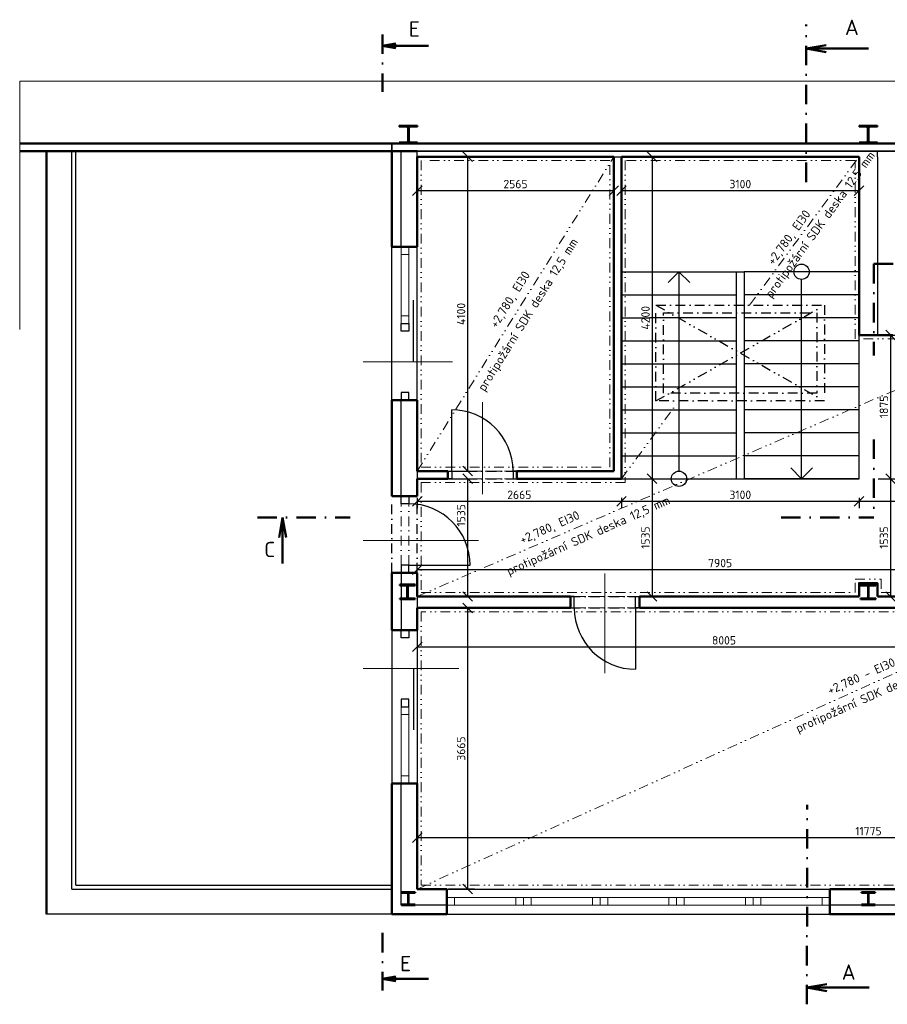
# Model space of a CAD drawing. Header units: millimetres. Extents: x -118752 to 407724, y -73278 to 155058.
# Tile 2 of 256: x -36392 to -25072, y -66578 to -53736. Entities that reach past the tile are written whole.
import ezdxf
from ezdxf.enums import TextEntityAlignment as Align

# ---------------------------------------------------------------- set-up
doc = ezdxf.new("R2010")
doc.units = ezdxf.units.MM
doc.header["$LTSCALE"] = 10
doc.linetypes.add('DASHDOT', pattern=[25.4, 12.7, -6.35, 0, -6.35])
doc.linetypes.add('DIVIDE', pattern=[31.75, 12.7, -6.35, 0, -6.35, 0, -6.35])
for name, color, linetype, lineweight in [('CKDVERE_', 7, 'Continuous', 25), ('CKDVERE_NADROVINOU', 1, 'DASHDOT', 18), ('CKDVERE_OSY', 1, 'Continuous', 18), ('CKDVERE_ZARUBNE_RAM', 5, 'Continuous', 25), ('CKKOTY', 3, 'Continuous', 25), ('CKOKNA', 1, 'Continuous', 18), ('CKPOPIS_POHLED', 3, 'Continuous', 25), ('CKRASTR', 7, 'DASHDOT', 15), ('CKREZY_OZNACENI', 4, 'DASHDOT', 50), ('CKSCHODY_PODROVINOU', 7, 'Continuous', 25), ('CKSCHODY_VYSTUP', 7, 'Continuous', 25), ('CKSTENY_NADROVINOU', 7, 'DASHDOT', 25), ('CKSTENY_PODROVINOU', 7, 'Continuous', 25), ('CKSTENY_REZ', 6, 'Continuous', 50), ('CKTEXTY_MALE', 3, 'Continuous', 18), ('CSPROFILY_REZY', 4, 'Continuous', 50), ('podhledy', 7, 'Continuous', 20)]:
    doc.layers.add(name, color=color, linetype=linetype, lineweight=lineweight)
doc.styles.get("Standard").update_dxf_attribs({"font": 'isocpeur.ttf'})
doc.linetypes.add('PRERUSENI', pattern='A,60,[100,CADKON.SHX,S=2.5,R=0,X=0,Y=0],-10', length=70)
doc.dimstyles.new('CADKON', dxfattribs={"dimscale": 50, "dimtxt": 2.2, "dimasz": 2.5, "dimexe": 1.8, "dimexo": 5, "dimgap": 0.6, "dimtad": 1, "dimrnd": 1, "dimtxsty": 'Standard', "dimblk1": 'OBLIQUE', "dimblk2": 'OBLIQUE', "dimsah": 1, "dimcen": 2.5, "dimadec": 1, "dimazin": 2, "dimtfac": 1, "dimtdec": 4, "dimtix": 1, "dimtmove": 2, "dimatfit": 3, "dimldrblk": 'OPEN30', "dimfxl": 5, "dimfxlon": 1, "dimtolj": 1, "dimarcsym": 0})

# ---------------------------------------------------------------- blocks, each defined once
blk = doc.blocks.new('CK_S_EXT_HEAHEA180')
for p, q in [((-90, 85.5), (90, 85.5)), ((-90, 85.5), (-90, 76)), ((-90, 76), (-18, 76)), ((-3, -61), (-3, 61)), ((3, -61), (3, 61)), ((90, 76), (18, 76)), ((90, 85.5), (90, 76)), ((-90, -85.5), (-90, -76)), ((-90, -76), (-18, -76)), ((-90, -85.5), (90, -85.5)), ((90, -76), (18, -76)), ((90, -85.5), (90, -76))]:
    blk.add_line(p, q)
for centre, start, end in [((-18, 61), 0, 90), ((18, 61), 90, 180), ((-18, -61), 270, 0), ((18, -61), 180, 270)]:
    blk.add_arc(centre, 15, start, end)
blk = doc.blocks.new('CK_S_EXT_HEAHEA200')
for p, q in [((-100, 95), (100, 95)), ((-100, 95), (-100, 85)), ((-100, 85), (-21.25, 85)), ((-3.25, -67), (-3.25, 67)), ((3.25, -67), (3.25, 67)), ((100, 85), (21.25, 85)), ((100, 95), (100, 85)), ((-100, -95), (-100, -85)), ((-100, -85), (-21.25, -85)), ((-100, -95), (100, -95)), ((100, -85), (21.25, -85)), ((100, -95), (100, -85))]:
    blk.add_line(p, q)
for centre, start, end in [((-21.25, 67), 0, 90), ((21.25, 67), 90, 180), ((-21.25, -67), 270, 0), ((21.25, -67), 180, 270)]:
    blk.add_arc(centre, 18, start, end)
blk = doc.blocks.new('CK_S_EXT_HEAHEA240')
for p, q in [((-120, 115), (120, 115)), ((-120, 115), (-120, 103)), ((-120, 103), (-24.75, 103)), ((-3.75, -82), (-3.75, 82)), ((3.75, -82), (3.75, 82)), ((120, 103), (24.75, 103)), ((120, 115), (120, 103)), ((-120, -115), (-120, -103)), ((-120, -103), (-24.75, -103)), ((-120, -115), (120, -115)), ((120, -103), (24.75, -103)), ((120, -115), (120, -103))]:
    blk.add_line(p, q)
for centre, start, end in [((-24.75, 82), 0, 90), ((24.75, 82), 90, 180), ((-24.75, -82), 270, 0), ((24.75, -82), 180, 270)]:
    blk.add_arc(centre, 21, start, end)
blk = doc.blocks.new('_OBLIQUE')
at = {"color": 0, "linetype": 'ByBlock'}
blk.add_line((-0.5, -0.5), (0.5, 0.5), dxfattribs=at)
blk = doc.blocks.new('*D9944')
at = {"layer": 'CKKOTY', "color": 0, "lineweight": -2}
for p, q in [((-31205, -64654), (-31205, -64314)), ((-19430, -64654), (-19430, -64314)), ((-31205, -64404), (-19430, -64404))]:
    blk.add_line(p, q, dxfattribs=at)
at = {"layer": 'Defpoints', "color": 0}
for p in [(-19430, -64404), (-31205, -65074), (-19430, -65074)]:
    blk.add_point(p, dxfattribs=at)
at = {"layer": 'CKKOTY', "color": 0, "lineweight": -2, "xscale": 125, "yscale": 125, "zscale": 125, "rotation": 180}
blk.add_blockref('_OBLIQUE', (-31205, -64404), dxfattribs=at)
at = {"layer": 'CKKOTY', "color": 0, "lineweight": -2, "xscale": 125, "yscale": 125, "zscale": 125}
blk.add_blockref('_OBLIQUE', (-19430, -64404), dxfattribs=at)
at = {"layer": 'CKKOTY', "color": 0, "insert": (-25318, -64319), "char_height": 110, "attachment_point": 5}
blk.add_mtext('\\A1;11775', dxfattribs=at)
blk = doc.blocks.new('_Open30')
at = {"color": 0, "lineweight": -2}
for p, q in [((-1, 0.27), (0, 0)), ((0, 0), (-1, -0.27)), ((0, 0), (-1, 0))]:
    blk.add_line(p, q, dxfattribs=at)
blk = doc.blocks.new('*D9955')
at = {"layer": 'CKKOTY', "color": 0, "lineweight": -2}
for p, q in [((-31205, -61666), (-31205, -62006)), ((-23200, -61666), (-23200, -62006)), ((-31205, -61916), (-23200, -61916))]:
    blk.add_line(p, q, dxfattribs=at)
at = {"layer": 'Defpoints', "color": 0}
for p in [(-31205, -61409), (-23200, -61409), (-23200, -61916)]:
    blk.add_point(p, dxfattribs=at)
at = {"layer": 'CKKOTY', "color": 0, "lineweight": -2, "xscale": 125, "yscale": 125, "zscale": 125, "rotation": 180}
blk.add_blockref('_OBLIQUE', (-31205, -61916), dxfattribs=at)
at = {"layer": 'CKKOTY', "color": 0, "lineweight": -2, "xscale": 125, "yscale": 125, "zscale": 125}
blk.add_blockref('_OBLIQUE', (-23200, -61916), dxfattribs=at)
at = {"layer": 'CKKOTY', "color": 0, "insert": (-27203, -61831), "char_height": 110, "attachment_point": 5}
blk.add_mtext('\\A1;8005', dxfattribs=at)
blk = doc.blocks.new('*D9959')
at = {"layer": 'CKKOTY', "color": 0, "lineweight": -2}
for p, q in [((-31205, -55774), (-31205, -56055)), ((-28640, -55774), (-28640, -56055)), ((-31205, -55965), (-28640, -55965))]:
    blk.add_line(p, q, dxfattribs=at)
at = {"layer": 'Defpoints', "color": 0}
for p in [(-31205, -55524), (-28640, -55524), (-28640, -55965)]:
    blk.add_point(p, dxfattribs=at)
at = {"layer": 'CKKOTY', "color": 0, "lineweight": -2, "xscale": 125, "yscale": 125, "zscale": 125, "rotation": 180}
blk.add_blockref('_OBLIQUE', (-31205, -55965), dxfattribs=at)
at = {"layer": 'CKKOTY', "color": 0, "lineweight": -2, "xscale": 125, "yscale": 125, "zscale": 125}
blk.add_blockref('_OBLIQUE', (-28640, -55965), dxfattribs=at)
at = {"layer": 'CKKOTY', "color": 0, "insert": (-29923, -55880), "char_height": 110, "attachment_point": 5}
blk.add_mtext('\\A1;2565', dxfattribs=at)
blk = doc.blocks.new('*D9961')
at = {"layer": 'CKKOTY', "color": 0, "lineweight": -2}
for p, q in [((-28540, -55774), (-28540, -56055)), ((-25440, -55774), (-25440, -56055)), ((-28540, -55965), (-25440, -55965))]:
    blk.add_line(p, q, dxfattribs=at)
at = {"layer": 'Defpoints', "color": 0}
for p in [(-28540, -55524), (-25440, -55524), (-25440, -55965)]:
    blk.add_point(p, dxfattribs=at)
at = {"layer": 'CKKOTY', "color": 0, "lineweight": -2, "xscale": 125, "yscale": 125, "zscale": 125, "rotation": 180}
blk.add_blockref('_OBLIQUE', (-28540, -55965), dxfattribs=at)
at = {"layer": 'CKKOTY', "color": 0, "lineweight": -2, "xscale": 125, "yscale": 125, "zscale": 125}
blk.add_blockref('_OBLIQUE', (-25440, -55965), dxfattribs=at)
at = {"layer": 'CKKOTY', "color": 0, "insert": (-26990, -55880), "char_height": 110, "attachment_point": 5}
blk.add_mtext('\\A1;3100', dxfattribs=at)
blk = doc.blocks.new('*D9962')
at = {"layer": 'CKKOTY', "color": 0, "lineweight": -2}
for p, q in [((-30798, -55524), (-30458, -55524)), ((-30548, -55524), (-30548, -59624)), ((-30798, -59624), (-30458, -59624))]:
    blk.add_line(p, q, dxfattribs=at)
at = {"layer": 'Defpoints', "color": 0}
for p in [(-31205, -55524), (-31205, -59624), (-30548, -59624)]:
    blk.add_point(p, dxfattribs=at)
at = {"layer": 'CKKOTY', "color": 0, "lineweight": -2, "xscale": 125, "yscale": 125, "zscale": 125}
for p, rotation in [((-30548, -55524), 90), ((-30548, -59624), 270)]:
    blk.add_blockref('_OBLIQUE', p, dxfattribs=dict(at, rotation=rotation))
at = {"layer": 'CKKOTY', "color": 0, "insert": (-30633, -57574), "char_height": 110, "attachment_point": 5, "rotation": 90}
blk.add_mtext('\\A1;4100', dxfattribs=at)
blk = doc.blocks.new('*D9964')
at = {"layer": 'CKKOTY', "color": 0, "lineweight": -2}
for p, q in [((-30798, -59724), (-30458, -59724)), ((-30548, -59724), (-30548, -61259)), ((-30798, -61259), (-30458, -61259))]:
    blk.add_line(p, q, dxfattribs=at)
at = {"layer": 'Defpoints', "color": 0}
for p in [(-31205, -59724), (-31205, -61259), (-30548, -61259)]:
    blk.add_point(p, dxfattribs=at)
at = {"layer": 'CKKOTY', "color": 0, "lineweight": -2, "xscale": 125, "yscale": 125, "zscale": 125}
for p, rotation in [((-30548, -59724), 90), ((-30548, -61259), 270)]:
    blk.add_blockref('_OBLIQUE', p, dxfattribs=dict(at, rotation=rotation))
at = {"layer": 'CKKOTY', "color": 0, "insert": (-30633, -60200), "char_height": 110, "attachment_point": 5, "rotation": 90}
blk.add_mtext('\\A1;1535', dxfattribs=at)
blk = doc.blocks.new('*D9966')
at = {"layer": 'CKKOTY', "color": 0, "lineweight": -2}
for p, q in [((-30798, -61409), (-30458, -61409)), ((-30548, -61409), (-30548, -65074)), ((-30798, -65074), (-30458, -65074))]:
    blk.add_line(p, q, dxfattribs=at)
at = {"layer": 'Defpoints', "color": 0}
for p in [(-31205, -61409), (-31205, -65074), (-30548, -65074)]:
    blk.add_point(p, dxfattribs=at)
at = {"layer": 'CKKOTY', "color": 0, "lineweight": -2, "xscale": 125, "yscale": 125, "zscale": 125}
for p, rotation in [((-30548, -61409), 90), ((-30548, -65074), 270)]:
    blk.add_blockref('_OBLIQUE', p, dxfattribs=dict(at, rotation=rotation))
at = {"layer": 'CKKOTY', "color": 0, "insert": (-30633, -63242), "char_height": 110, "attachment_point": 5, "rotation": 90}
blk.add_mtext('\\A1;3665', dxfattribs=at)
blk = doc.blocks.new('*D9967')
at = {"layer": 'CKKOTY', "color": 0, "lineweight": -2}
for p, q in [((-28290, -55524), (-28052, -55524)), ((-28142, -55524), (-28142, -59724)), ((-28290, -59724), (-28052, -59724))]:
    blk.add_line(p, q, dxfattribs=at)
at = {"layer": 'Defpoints', "color": 0}
for p in [(-28540, -55524), (-28540, -59724), (-28142, -59724)]:
    blk.add_point(p, dxfattribs=at)
at = {"layer": 'CKKOTY', "color": 0, "lineweight": -2, "xscale": 125, "yscale": 125, "zscale": 125}
for p, rotation in [((-28142, -55524), 90), ((-28142, -59724), 270)]:
    blk.add_blockref('_OBLIQUE', p, dxfattribs=dict(at, rotation=rotation))
at = {"layer": 'CKKOTY', "color": 0, "insert": (-28227, -57624), "char_height": 110, "attachment_point": 5, "rotation": 90}
blk.add_mtext('\\A1;4200', dxfattribs=at)
blk = doc.blocks.new('*D9968')
at = {"layer": 'CKKOTY', "color": 0, "lineweight": -2}
for p, q in [((-28290, -59724), (-28052, -59724)), ((-28142, -59724), (-28142, -61259)), ((-28332, -61259), (-28052, -61259))]:
    blk.add_line(p, q, dxfattribs=at)
at = {"layer": 'Defpoints', "color": 0}
for p in [(-28540, -59724), (-28582, -61259), (-28142, -61259)]:
    blk.add_point(p, dxfattribs=at)
at = {"layer": 'CKKOTY', "color": 0, "lineweight": -2, "xscale": 125, "yscale": 125, "zscale": 125}
for p, rotation in [((-28142, -59724), 90), ((-28142, -61259), 270)]:
    blk.add_blockref('_OBLIQUE', p, dxfattribs=dict(at, rotation=rotation))
at = {"layer": 'CKKOTY', "color": 0, "insert": (-28227, -60491), "char_height": 110, "attachment_point": 5, "rotation": 90}
blk.add_mtext('\\A1;1535', dxfattribs=at)
blk = doc.blocks.new('*D9969')
at = {"layer": 'CKKOTY', "color": 0, "lineweight": -2}
for p, q in [((-31205, -61009), (-31205, -60818)), ((-23300, -61009), (-23300, -60818)), ((-31205, -60908), (-23300, -60908))]:
    blk.add_line(p, q, dxfattribs=at)
at = {"layer": 'Defpoints', "color": 0}
for p in [(-23300, -60908), (-31205, -61259), (-23300, -61259)]:
    blk.add_point(p, dxfattribs=at)
at = {"layer": 'CKKOTY', "color": 0, "lineweight": -2, "xscale": 125, "yscale": 125, "zscale": 125, "rotation": 180}
blk.add_blockref('_OBLIQUE', (-31205, -60908), dxfattribs=at)
at = {"layer": 'CKKOTY', "color": 0, "lineweight": -2, "xscale": 125, "yscale": 125, "zscale": 125}
blk.add_blockref('_OBLIQUE', (-23300, -60908), dxfattribs=at)
at = {"layer": 'CKKOTY', "color": 0, "insert": (-27253, -60823), "char_height": 110, "attachment_point": 5}
blk.add_mtext('\\A1;7905', dxfattribs=at)
blk = doc.blocks.new('*D9971')
at = {"layer": 'CKKOTY', "color": 0, "lineweight": -2}
for p, q in [((-25190, -57849), (-24941, -57849)), ((-25031, -57849), (-25031, -59724)), ((-25190, -59724), (-24941, -59724))]:
    blk.add_line(p, q, dxfattribs=at)
at = {"layer": 'Defpoints', "color": 0}
for p in [(-25440, -57849), (-25440, -59724), (-25031, -59724)]:
    blk.add_point(p, dxfattribs=at)
at = {"layer": 'CKKOTY', "color": 0, "lineweight": -2, "xscale": 125, "yscale": 125, "zscale": 125}
for p, rotation in [((-25031, -57849), 90), ((-25031, -59724), 270)]:
    blk.add_blockref('_OBLIQUE', p, dxfattribs=dict(at, rotation=rotation))
at = {"layer": 'CKKOTY', "color": 0, "insert": (-25116, -58786), "char_height": 110, "attachment_point": 5, "rotation": 90}
blk.add_mtext('\\A1;1875', dxfattribs=at)
blk = doc.blocks.new('*D9972')
at = {"layer": 'CKKOTY', "color": 0, "lineweight": -2}
for p, q in [((-25190, -59724), (-24941, -59724)), ((-25031, -59724), (-25031, -61259)), ((-24950, -61259), (-24941, -61259))]:
    blk.add_line(p, q, dxfattribs=at)
at = {"layer": 'Defpoints', "color": 0}
for p in [(-25440, -59724), (-25200, -61259), (-25031, -61259)]:
    blk.add_point(p, dxfattribs=at)
at = {"layer": 'CKKOTY', "color": 0, "lineweight": -2, "xscale": 125, "yscale": 125, "zscale": 125}
for p, rotation in [((-25031, -59724), 90), ((-25031, -61259), 270)]:
    blk.add_blockref('_OBLIQUE', p, dxfattribs=dict(at, rotation=rotation))
at = {"layer": 'CKKOTY', "color": 0, "insert": (-25116, -60491), "char_height": 110, "attachment_point": 5, "rotation": 90}
blk.add_mtext('\\A1;1535', dxfattribs=at)
blk = doc.blocks.new('*D9973')
at = {"layer": 'CKKOTY', "color": 0, "lineweight": -2}
for p, q in [((-31205, -59974), (-31205, -60108)), ((-31205, -60018), (-28540, -60018)), ((-28540, -59974), (-28540, -60108))]:
    blk.add_line(p, q, dxfattribs=at)
at = {"layer": 'Defpoints', "color": 0}
for p in [(-31205, -59724), (-28540, -59724), (-28540, -60018)]:
    blk.add_point(p, dxfattribs=at)
at = {"layer": 'CKKOTY', "color": 0, "lineweight": -2, "xscale": 125, "yscale": 125, "zscale": 125, "rotation": 180}
blk.add_blockref('_OBLIQUE', (-31205, -60018), dxfattribs=at)
at = {"layer": 'CKKOTY', "color": 0, "lineweight": -2, "xscale": 125, "yscale": 125, "zscale": 125}
blk.add_blockref('_OBLIQUE', (-28540, -60018), dxfattribs=at)
at = {"layer": 'CKKOTY', "color": 0, "insert": (-29873, -59933), "char_height": 110, "attachment_point": 5}
blk.add_mtext('\\A1;2665', dxfattribs=at)
blk = doc.blocks.new('*D9974')
at = {"layer": 'CKKOTY', "color": 0, "lineweight": -2}
for p, q in [((-28540, -59974), (-28540, -60108)), ((-28540, -60018), (-25440, -60018)), ((-25440, -59974), (-25440, -60108))]:
    blk.add_line(p, q, dxfattribs=at)
at = {"layer": 'Defpoints', "color": 0}
for p in [(-28540, -59724), (-25440, -59724), (-25440, -60018)]:
    blk.add_point(p, dxfattribs=at)
at = {"layer": 'CKKOTY', "color": 0, "lineweight": -2, "xscale": 125, "yscale": 125, "zscale": 125, "rotation": 180}
blk.add_blockref('_OBLIQUE', (-28540, -60018), dxfattribs=at)
at = {"layer": 'CKKOTY', "color": 0, "lineweight": -2, "xscale": 125, "yscale": 125, "zscale": 125}
blk.add_blockref('_OBLIQUE', (-25440, -60018), dxfattribs=at)
at = {"layer": 'CKKOTY', "color": 0, "insert": (-26990, -59933), "char_height": 110, "attachment_point": 5}
blk.add_mtext('\\A1;3100', dxfattribs=at)
blk = doc.blocks.new('*D9975')
at = {"layer": 'CKKOTY', "color": 0, "lineweight": -2}
for p, q in [((-25440, -59974), (-25440, -60108)), ((-25440, -60018), (-23300, -60018)), ((-23300, -60129), (-23300, -60108))]:
    blk.add_line(p, q, dxfattribs=at)
at = {"layer": 'Defpoints', "color": 0}
for p in [(-25440, -59724), (-23300, -59879), (-23300, -60018)]:
    blk.add_point(p, dxfattribs=at)
at = {"layer": 'CKKOTY', "color": 0, "lineweight": -2, "xscale": 125, "yscale": 125, "zscale": 125, "rotation": 180}
blk.add_blockref('_OBLIQUE', (-25440, -60018), dxfattribs=at)
at = {"layer": 'CKKOTY', "color": 0, "lineweight": -2, "xscale": 125, "yscale": 125, "zscale": 125}
blk.add_blockref('_OBLIQUE', (-23300, -60018), dxfattribs=at)
at = {"layer": 'CKKOTY', "color": 0, "insert": (-24370, -59933), "char_height": 110, "attachment_point": 5}
blk.add_mtext('\\A1;2140', dxfattribs=at)

msp = doc.modelspace()

# ---------------------------------------------------------------- linework, layer by layer
at = {"layer": 'CKDVERE_'}
for p, q in [((-31257.994, -57396.105), (-31257.994, -58196.105)), ((-30755.468, -59623.923), (-30755.468, -58823.923)), ((-31315.468, -60848.898), (-30515.468, -60848.898)), ((-28355.468, -61408.898), (-28355.468, -62208.898)), ((-31247.47, -62998.898), (-31247.47, -62198.898))]:
    msp.add_line(p, q, dxfattribs=at)
for centre, start, end in [((-30755.468, -59623.923), 0, 90), ((-31315.468, -60848.898), 0, 90), ((-28355.468, -61408.898), 180, 270)]:
    msp.add_arc(centre, 800, start, end, dxfattribs=at)
at = {"layer": 'CKDVERE_NADROVINOU'}
for p, q in [((-30755.468, -59623.923), (-29955.468, -59623.923)), ((-30755.468, -59723.923), (-29955.468, -59723.923)), ((-31415.468, -60848.898), (-31415.468, -60048.898)), ((-31315.468, -60848.898), (-31315.468, -60048.898)), ((-29155.468, -61258.898), (-28355.468, -61258.898)), ((-29155.468, -61408.898), (-28355.468, -61408.898))]:
    msp.add_line(p, q, dxfattribs=at)
at = {"layer": 'CKDVERE_OSY'}
for p, q in [((-30745.239, -58198.898), (-31910.942, -58198.898)), ((-30355.468, -58723.923), (-30355.468, -59923.923)), ((-30407.086, -60528.898), (-31910.942, -60528.898)), ((-28755.468, -60958.898), (-28755.468, -62258.898)), ((-30662.646, -62198.898), (-31910.942, -62198.898))]:
    msp.add_line(p, q, dxfattribs=at)
at = {"layer": 'CKDVERE_ZARUBNE_RAM'}
for p, q in [((-31415.468, -57698.898), (-31315.468, -57698.898)), ((-31415.468, -57798.898), (-31415.468, -57698.898)), ((-31415.468, -57698.898), (-31315.468, -57698.898)), ((-31315.468, -57698.898), (-31315.468, -57798.898)), ((-31315.468, -57798.898), (-31415.468, -57798.898)), ((-31315.468, -58598.898), (-31415.468, -58598.898)), ((-31415.468, -58598.898), (-31415.468, -58698.898)), ((-31315.468, -58698.898), (-31315.468, -58598.898)), ((-31415.468, -58698.898), (-31315.468, -58698.898)), ((-31415.468, -58698.898), (-31315.468, -58698.898)), ((-30805.468, -59623.923), (-30755.468, -59623.923)), ((-30805.468, -59723.923), (-30805.468, -59623.923)), ((-30755.468, -59623.923), (-30755.468, -59723.923)), ((-29905.468, -59623.923), (-29955.468, -59623.923)), ((-29955.468, -59623.923), (-29955.468, -59723.923)), ((-29905.468, -59723.923), (-29905.468, -59623.923)), ((-30755.468, -59723.923), (-30805.468, -59723.923)), ((-29955.468, -59723.923), (-29905.468, -59723.923)), ((-31415.468, -60048.898), (-31415.468, -59948.898)), ((-31415.468, -59948.898), (-31315.468, -59948.898)), ((-31315.468, -59948.898), (-31315.468, -60048.898)), ((-31315.468, -60048.898), (-31415.468, -60048.898)), ((-31315.468, -60848.898), (-31415.468, -60848.898)), ((-31415.468, -60848.898), (-31415.468, -60948.898)), ((-31315.468, -60948.898), (-31315.468, -60848.898)), ((-31415.468, -60948.898), (-31315.468, -60948.898)), ((-29205.468, -61258.898), (-29205.468, -61408.898)), ((-29155.468, -61258.898), (-29205.468, -61258.898)), ((-29155.468, -61408.898), (-29155.468, -61258.898)), ((-28355.468, -61408.898), (-28355.468, -61258.898)), ((-28355.468, -61258.898), (-28305.468, -61258.898)), ((-28305.468, -61258.898), (-28305.468, -61408.898)), ((-29205.468, -61408.898), (-29155.468, -61408.898)), ((-28305.468, -61408.898), (-28355.468, -61408.898)), ((-31415.468, -61698.898), (-31315.468, -61698.898)), ((-31415.468, -61798.898), (-31415.468, -61698.898)), ((-31315.468, -61698.898), (-31315.468, -61798.898)), ((-31315.468, -61798.898), (-31415.468, -61798.898)), ((-31315.468, -62598.898), (-31415.468, -62598.898)), ((-31415.468, -62598.898), (-31415.468, -62698.898)), ((-31315.468, -62698.898), (-31315.468, -62598.898)), ((-31415.468, -62698.898), (-31315.468, -62698.898))]:
    msp.add_line(p, q, dxfattribs=at)
at = {"layer": 'CKOKNA'}
for p, q in [((-31415.468, -56798.898), (-31415.468, -56698.898)), ((-31415.468, -56698.898), (-31315.468, -56698.898)), ((-31315.468, -56798.898), (-31315.468, -56698.898)), ((-31415.468, -57598.898), (-31415.468, -56798.898)), ((-31415.468, -56798.898), (-31315.468, -56798.898)), ((-31315.468, -57598.898), (-31315.468, -56798.898)), ((-31415.468, -57598.898), (-31315.468, -57598.898)), ((-31415.468, -57598.898), (-31415.468, -57698.898)), ((-31315.468, -57598.898), (-31315.468, -57698.898)), ((-31415.468, -57698.898), (-31315.468, -57698.898)), ((-31415.468, -62798.898), (-31415.468, -62698.898)), ((-31415.468, -62698.898), (-31315.468, -62698.898)), ((-31315.468, -62798.898), (-31315.468, -62698.898)), ((-31415.468, -62798.898), (-31415.468, -63598.898)), ((-31415.468, -62798.898), (-31315.468, -62798.898)), ((-31315.468, -62798.898), (-31315.468, -63598.898)), ((-31415.468, -63598.898), (-31315.468, -63598.898)), ((-31415.468, -63598.898), (-31415.468, -63698.898)), ((-31315.468, -63598.898), (-31315.468, -63698.898)), ((-31415.468, -63698.898), (-31315.468, -63698.898)), ((-30720.468, -65184.398), (-30820.468, -65184.398)), ((-30820.468, -65284.398), (-30820.468, -65184.398)), ((-30720.468, -65184.398), (-29920.468, -65184.398)), ((-30720.468, -65284.398), (-30720.468, -65184.398)), ((-29820.468, -65184.398), (-29920.468, -65184.398)), ((-29920.468, -65284.398), (-29920.468, -65184.398)), ((-29820.468, -65284.398), (-29820.468, -65184.398)), ((-29720.468, -65184.398), (-29820.468, -65184.398)), ((-29720.468, -65184.398), (-28920.468, -65184.398)), ((-29720.468, -65284.398), (-29720.468, -65184.398)), ((-28820.468, -65184.398), (-28920.468, -65184.398)), ((-28920.468, -65284.398), (-28920.468, -65184.398)), ((-28820.468, -65284.398), (-28820.468, -65184.398)), ((-28720.468, -65184.398), (-28820.468, -65184.398)), ((-28720.468, -65184.398), (-27920.468, -65184.398)), ((-28720.468, -65284.398), (-28720.468, -65184.398)), ((-27820.468, -65184.398), (-27920.468, -65184.398)), ((-27920.468, -65284.398), (-27920.468, -65184.398)), ((-27820.468, -65284.398), (-27820.468, -65184.398)), ((-27720.468, -65184.398), (-27820.468, -65184.398)), ((-27720.468, -65184.398), (-26920.468, -65184.398)), ((-27720.468, -65284.398), (-27720.468, -65184.398)), ((-26820.468, -65184.398), (-26920.468, -65184.398)), ((-26920.468, -65284.398), (-26920.468, -65184.398)), ((-26820.468, -65284.398), (-26820.468, -65184.398)), ((-26720.468, -65184.398), (-26820.468, -65184.398)), ((-26720.468, -65184.398), (-25920.468, -65184.398)), ((-26720.468, -65284.398), (-26720.468, -65184.398)), ((-25920.468, -65184.398), (-25820.468, -65184.398)), ((-25920.468, -65284.398), (-25920.468, -65184.398)), ((-25820.468, -65284.398), (-25820.468, -65184.398)), ((-30720.468, -65284.398), (-30820.468, -65284.398)), ((-30720.468, -65284.398), (-29920.468, -65284.398)), ((-29820.468, -65284.398), (-29920.468, -65284.398)), ((-29720.468, -65284.398), (-29820.468, -65284.398)), ((-29720.468, -65284.398), (-28920.468, -65284.398)), ((-28820.468, -65284.398), (-28920.468, -65284.398)), ((-28720.468, -65284.398), (-28820.468, -65284.398)), ((-28720.468, -65284.398), (-27920.468, -65284.398)), ((-27820.468, -65284.398), (-27920.468, -65284.398)), ((-27720.468, -65284.398), (-27820.468, -65284.398)), ((-27720.468, -65284.398), (-26920.468, -65284.398)), ((-26820.468, -65284.398), (-26920.468, -65284.398)), ((-26720.468, -65284.398), (-26820.468, -65284.398)), ((-26720.468, -65284.398), (-25920.468, -65284.398)), ((-25920.468, -65284.398), (-25820.468, -65284.398))]:
    msp.add_line(p, q, dxfattribs=at)
at = {"layer": 'CKRASTR', "linetype": 'PRERUSENI'}
for q in [(-18020.308, -54536.667), (-36391.632, -57775.336)]:
    msp.add_line((-36391.632, -54536.667), q, dxfattribs=at)
at = {"layer": 'CKREZY_OZNACENI', "ltscale": 2}
for p, q in [((-26128.801, -55854.374), (-26128.801, -53799.534)), ((-31656.151, -53927.949), (-31656.151, -54677.949)), ((-25248.66, -56922.486), (-25248.66, -58117.18)), ((-25248.66, -56922.486), (-24498.66, -56922.486)), ((-25248.66, -59211.553), (-25248.66, -60230.74)), ((-33290.191, -60230.74), (-32080.832, -60230.74)), ((-26458.018, -60230.74), (-25248.66, -60230.74)), ((-26122.352, -66577.999), (-26115.903, -63977.392)), ((-31656.151, -65647.101), (-31656.151, -66397.101))]:
    msp.add_line(p, q, dxfattribs=at)
at = {"layer": 'CKREZY_OZNACENI', "linetype": 'Continuous'}
for p, q in [((-31656.151, -54077.949), (-31483.809, -54047.561)), ((-31656.151, -54077.949), (-31056.151, -54077.949)), ((-31656.151, -54077.949), (-31483.809, -54108.337)), ((-26128.801, -54112.039), (-25870.289, -54066.457)), ((-26128.801, -54112.039), (-25315.956, -54112.039)), ((-26128.801, -54112.039), (-25870.289, -54157.622)), ((-32961.363, -60230.74), (-33006.946, -60489.252)), ((-32961.363, -60230.74), (-32961.363, -60830.74)), ((-32961.363, -60230.74), (-32915.78, -60489.252)), ((-31656.151, -66247.101), (-31483.809, -66216.713)), ((-31656.151, -66247.101), (-31056.151, -66247.101)), ((-31656.151, -66247.101), (-31483.809, -66277.49)), ((-26121.573, -66359.73), (-25863.061, -66314.148)), ((-26121.573, -66359.73), (-25308.728, -66359.73)), ((-26121.573, -66359.73), (-25863.061, -66405.313))]:
    msp.add_line(p, q, dxfattribs=at)
at = {"layer": 'CKSCHODY_PODROVINOU'}
for p, q in [((-28540.468, -57023.898), (-27040.468, -57023.898)), ((-25440.468, -57023.898), (-26940.468, -57023.898)), ((-28540.468, -57323.898), (-27040.468, -57323.898)), ((-25440.468, -57323.898), (-26940.468, -57323.898)), ((-28540.468, -57623.898), (-28168.37, -57623.898)), ((-27040.468, -57623.898), (-28168.37, -57623.898)), ((-25440.468, -57623.898), (-26940.468, -57623.898)), ((-28540.468, -57923.898), (-27040.468, -57923.898)), ((-25440.468, -57923.898), (-26940.468, -57923.898)), ((-28540.468, -58223.898), (-27040.468, -58223.898)), ((-25440.468, -58223.898), (-26940.468, -58223.898)), ((-28540.468, -58523.898), (-27040.468, -58523.898)), ((-25440.468, -58523.898), (-26940.468, -58523.898)), ((-28540.468, -58823.898), (-27040.468, -58823.898)), ((-25440.468, -58823.898), (-26940.468, -58823.898)), ((-28540.468, -59123.898), (-27040.468, -59123.898)), ((-25440.468, -59123.898), (-26940.468, -59123.898)), ((-28540.468, -59423.898), (-27040.468, -59423.898)), ((-25440.468, -59423.898), (-26940.468, -59423.898)), ((-28540.468, -59723.898), (-27040.468, -59723.898)), ((-25440.468, -59723.898), (-26940.468, -59723.898))]:
    msp.add_line(p, q, dxfattribs=at)
for points in [[(-27040.468, -58275.092), (-27040.468, -57023.898), (-26940.468, -57023.898), (-26940.468, -59723.898), (-26940.468, -59723.923)], [(-27040.468, -59723.948), (-27040.468, -59723.923), (-27040.468, -59723.898), (-27040.468, -58275.092)]]:
    msp.add_lwpolyline(points, dxfattribs=at)
at = {"layer": 'CKSCHODY_VYSTUP'}
for p, q in [((-27790.468, -57023.898), (-27931.748, -57165.178)), ((-27790.468, -57023.898), (-27790.468, -59623.998)), ((-27790.468, -57023.898), (-27649.188, -57165.178)), ((-26190.468, -59723.898), (-26190.468, -57123.798)), ((-26190.468, -59723.898), (-26331.748, -59582.618)), ((-26190.468, -59723.898), (-26049.188, -59582.618))]:
    msp.add_line(p, q, dxfattribs=at)
for centre, radius in [((-26190.468, -57023.898), 99.9), ((-27790.468, -59723.898), 99.9), ((-27790.468, -59723.898), 0.000000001)]:
    msp.add_circle(centre, radius, dxfattribs=at)
at = {"layer": 'CKSTENY_NADROVINOU', "linetype": 'DIVIDE'}
for p, q in [((-28090.468, -57458.912), (-25890.468, -58708.912)), ((-28090.468, -58708.912), (-25890.468, -57458.912))]:
    msp.add_line(p, q, dxfattribs=at)
at = {"layer": 'CKSTENY_NADROVINOU'}
for p, q in [((-30805.468, -59623.923), (-29905.468, -59623.923)), ((-30805.468, -59723.923), (-29905.468, -59723.923)), ((-31535.468, -60948.898), (-31535.468, -59948.898)), ((-31205.468, -60948.898), (-31205.468, -59948.898)), ((-29205.468, -61258.898), (-28305.468, -61258.898)), ((-29205.468, -61408.898), (-28305.468, -61408.898))]:
    msp.add_line(p, q, dxfattribs=at)
for points in [[(-28090.468, -57458.912), (-25890.468, -57458.912), (-25890.468, -58708.912), (-28090.468, -58708.912)], [(-27990.468, -57558.912), (-25990.468, -57558.912), (-25990.468, -58608.912), (-27990.468, -58608.912)]]:
    msp.add_lwpolyline(points, close=True, dxfattribs=at)
at = {"layer": 'CKSTENY_PODROVINOU'}
for p, q in [((-36040.468, -65404.398), (-36040.468, -55448.898)), ((-35710.468, -65074.398), (-35710.468, -55448.898)), ((-35660.468, -65024.398), (-35660.468, -55448.898)), ((-31535.468, -55348.898), (-19100.468, -55348.898)), ((-31535.468, -55448.898), (-31535.468, -55348.898)), ((-31535.468, -55348.898), (-31535.468, -55448.898)), ((-31535.468, -55348.898), (-31535.468, -55448.898)), ((-31535.468, -55448.898), (-19100.468, -55448.898)), ((-31415.468, -55448.898), (-31535.468, -55448.898)), ((-31415.468, -56698.898), (-31415.468, -55448.898)), ((-25200.468, -55448.898), (-31205.468, -55448.898)), ((-31205.468, -55523.898), (-31205.468, -55448.898)), ((-23200.468, -55448.898), (-25200.468, -55448.898)), ((-25200.468, -55523.898), (-25200.468, -55448.898)), ((-28640.468, -55523.898), (-28540.468, -55523.898)), ((-25200.468, -55523.898), (-25200.468, -57848.898)), ((-31535.468, -57698.898), (-31535.468, -56698.898)), ((-31535.468, -56698.898), (-31205.468, -56698.898)), ((-31415.468, -56698.898), (-31535.468, -56698.898)), ((-31205.468, -57698.898), (-31205.468, -56698.898)), ((-31535.468, -58698.898), (-31535.468, -57698.898)), ((-31205.468, -58698.898), (-31205.468, -57698.898)), ((-31535.468, -58698.898), (-31205.468, -58698.898)), ((-31535.468, -58698.898), (-31205.468, -58698.898)), ((-31415.468, -58698.898), (-31535.468, -58698.898)), ((-31415.468, -59948.898), (-31415.468, -58698.898)), ((-31205.468, -59623.923), (-31205.468, -59723.923)), ((-31415.468, -59948.898), (-31535.468, -59948.898)), ((-31415.468, -60948.898), (-31415.468, -61698.898)), ((-31205.468, -61258.898), (-31205.468, -61408.898)), ((-31535.468, -61698.898), (-31535.468, -62698.898)), ((-31415.468, -61698.898), (-31535.468, -61698.898)), ((-31205.468, -61698.898), (-31205.468, -62698.898)), ((-31535.468, -62698.898), (-31535.468, -63698.898)), ((-31205.468, -62698.898), (-31205.468, -63698.898)), ((-31415.468, -63698.898), (-31535.468, -63698.898)), ((-31415.468, -65284.398), (-31415.468, -63698.898)), ((-35710.468, -65074.398), (-31535.468, -65074.398)), ((-35660.468, -65024.398), (-31535.468, -65024.398)), ((-30820.468, -65074.398), (-25820.468, -65074.398)), ((-30820.468, -65284.398), (-31415.468, -65284.398)), ((-30820.468, -65284.398), (-30820.468, -65404.398)), ((-24820.468, -65284.398), (-25820.468, -65284.398)), ((-25820.468, -65284.398), (-25820.468, -65404.398)), ((-31535.468, -65404.398), (-36040.468, -65404.398)), ((-30820.468, -65404.398), (-25820.468, -65404.398))]:
    msp.add_line(p, q, dxfattribs=at)
msp.add_lwpolyline([(-28540.468, -59723.923), (-25440.468, -59723.923), (-25440.468, -55523.898), (-28540.468, -55523.898), (-28540.468, -59723.923)], dxfattribs=at)
at = {"layer": 'CKSTENY_REZ'}
for p, q in [((-36391.632, -55348.898), (-19200.468, -55348.898)), ((-36391.632, -55448.898), (-31205.468, -55448.898)), ((-36040.468, -55448.898), (-36040.468, -65404.398)), ((-31535.468, -56698.898), (-31535.468, -55448.898)), ((-31535.468, -55448.898), (-31205.468, -55448.898)), ((-31205.468, -55523.898), (-28640.468, -55523.898)), ((-31205.468, -56698.898), (-31205.468, -55523.898)), ((-28640.468, -55523.898), (-28640.468, -59623.923)), ((-28540.468, -55523.898), (-28540.468, -59288.898)), ((-28540.468, -59723.923), (-28540.468, -55523.898)), ((-28540.468, -55523.898), (-25440.468, -55523.898)), ((-25440.468, -57848.898), (-25440.468, -55523.898)), ((-31535.468, -56698.898), (-31205.468, -56698.898)), ((-25200.468, -57848.898), (-25440.468, -57848.898)), ((-25200.468, -57848.898), (-25000.468, -57848.898)), ((-31535.468, -59948.898), (-31535.468, -58698.898)), ((-31535.468, -58698.898), (-31205.468, -58698.898)), ((-31205.468, -59623.923), (-31205.468, -58698.898)), ((-30805.468, -59623.923), (-31205.468, -59623.923)), ((-30805.468, -59723.923), (-30805.468, -59623.923)), ((-28640.468, -59623.923), (-29905.468, -59623.923)), ((-29905.468, -59723.923), (-29905.468, -59623.923)), ((-31205.468, -59948.898), (-31205.468, -59723.923)), ((-30805.468, -59723.923), (-31205.468, -59723.923)), ((-28540.468, -59723.923), (-29905.468, -59723.923)), ((-31535.468, -59948.898), (-31205.468, -59948.898)), ((-31535.468, -60948.898), (-31535.468, -61698.898)), ((-31535.468, -60948.898), (-31205.468, -60948.898)), ((-31205.468, -60948.898), (-31205.468, -61258.898)), ((-31205.468, -61258.898), (-29205.468, -61258.898)), ((-29205.468, -61408.898), (-29205.468, -61258.898)), ((-28305.468, -61258.898), (-25440.468, -61258.898)), ((-28305.468, -61408.898), (-28305.468, -61258.898)), ((-25200.468, -61258.898), (-23300.468, -61258.898)), ((-31205.468, -61408.898), (-29205.468, -61408.898)), ((-31205.468, -61698.898), (-31205.468, -61408.898)), ((-28305.468, -61408.898), (-28040.468, -61408.898)), ((-28040.468, -61408.898), (-23200.468, -61408.898)), ((-31535.468, -61698.898), (-31205.468, -61698.898)), ((-31535.468, -63698.898), (-31535.468, -65404.398)), ((-31535.468, -63698.898), (-31205.468, -63698.898)), ((-31205.468, -63698.898), (-31205.468, -65074.398)), ((-30820.468, -65074.398), (-31205.468, -65074.398)), ((-30820.468, -65404.398), (-30820.468, -65074.398)), ((-24820.468, -65074.398), (-25820.468, -65074.398)), ((-25820.468, -65404.398), (-25820.468, -65074.398)), ((-25200.468, -65074.398), (-25300.468, -65074.398)), ((-30820.468, -65404.398), (-31535.468, -65404.398)), ((-24820.468, -65404.398), (-25820.468, -65404.398))]:
    msp.add_line(p, q, dxfattribs=at)
msp.add_lwpolyline([(-25200.468, -61258.898), (-25200.468, -61083.898), (-25440.468, -61083.898), (-25440.468, -61258.898)], dxfattribs=at)
at = {"layer": 'podhledy', "linetype": 'DIVIDE'}
for p, q in [((-31205.468, -59623.923), (-28640.468, -55523.898)), ((-26868.693, -57458.912), (-25440.468, -55523.898)), ((-31205.468, -61258.898), (-23300.468, -57848.898)), ((-28540.468, -59723.898), (-27790.468, -58707.769)), ((-31205.468, -65074.398), (-19580.468, -59821.803))]:
    msp.add_line(p, q, dxfattribs=at)
for points in [[(-31155.468, -59573.923), (-28690.468, -59573.923), (-28690.468, -55573.898), (-31155.468, -55573.898)], [(-31155.468, -59773.923), (-31155.468, -61208.898), (-25490.468, -61208.898), (-25490.468, -61033.898), (-25150.468, -61033.898), (-25150.468, -61208.898), (-23350.468, -61208.898), (-23350.468, -57898.898), (-25490.468, -57898.898), (-25490.468, -55573.898), (-28490.468, -55573.898), (-28490.468, -59773.923)], [(-31155.468, -61458.898), (-31155.468, -65024.398), (-19480.468, -65024.398), (-19480.468, -61748.898), (-19630.468, -61748.898), (-19630.468, -58848.898), (-23150.468, -58848.898), (-23150.468, -61458.898)]]:
    msp.add_lwpolyline(points, close=True, dxfattribs=at)

# ---------------------------------------------------------------- block references
at = {"layer": 'CSPROFILY_REZY', "rotation": 180}
for p in [(-31320.468, -55233.898), (-25320.468, -55233.898)]:
    msp.add_blockref('CK_S_EXT_HEAHEA240', p, dxfattribs=at)
at = {"layer": 'CSPROFILY_REZY'}
for name, p in [('CK_S_EXT_HEAHEA200', (-31332.483, -61198.898)), ('CK_S_EXT_HEAHEA200', (-25320.468, -61198.898)), ('CK_S_EXT_HEAHEA180', (-31320.468, -65198.898)), ('CK_S_EXT_HEAHEA180', (-25320.468, -65198.898))]:
    msp.add_blockref(name, p, dxfattribs=at)

# ---------------------------------------------------------------- texts
at = {"layer": 'CKPOPIS_POHLED'}
for s, p in [('E', (-31242.784, -53857.888)), ('A', (-25534.455, -53836.249)), ('C', (-33130.267, -60646.501)), ('E', (-31356.151, -66047.101)), ('A', (-25576.208, -66157.844))]:
    msp.add_text(s, height=200, dxfattribs=at).set_placement(p, align=Align.MIDDLE_CENTER)
at = {"layer": 'CKTEXTY_MALE'}
for s, rotation, p in [('protipožární SDK deska 12,5 mm', 54, (-26584.234, -57375.933)), ('+2,780, EI30', 54, (-26556.047, -56946.08)), ('protipožární SDK deska 12,5 mm', 58, (-30326.954, -58593.087)), ('+2,780, EI30', 58, (-30168.633, -57768.728)), ('protipožární SDK deska 12,5 mm', 24, (-30007.928, -60986.137)), ('+2,780, EI30', 24, (-29836.407, -60578.887)), ('protipožární SDK deska 12,5 mm', 24, (-26235.378, -63038.852)), ('+2,780 - EI30', 24, (-25820.32, -62543.277))]:
    msp.add_text(s, height=115, rotation=rotation, dxfattribs=at).set_placement(p)

# ---------------------------------------------------------------- dimensions: what is measured, and where the dimension line sits
at = {"layer": 'CKKOTY'}
for base, p1, p2, picture, middle in [((-30548.421599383, -59623.922745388), (-31205.468313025, -55523.897745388), (-31205.468313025, -59623.922745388), '*D9962', (-30633.421599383, -57573.910245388)), ((-28142.419019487, -59723.922745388), (-28540.468313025, -55523.897745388), (-28540.468313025, -59723.922745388), '*D9967', (-28227.419019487, -57623.910245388)), ((-25030.558489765, -59723.922745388), (-25440.468313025, -57848.897745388), (-25440.468313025, -59723.922745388), '*D9971', (-25115.558489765, -58786.410245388))]:
    dim = msp.add_linear_dim(base=base, p1=p1, p2=p2, angle=90, dimstyle='CADKON', dxfattribs=at)
    dim.commit()
    dim.dimension.update_dxf_attribs({"geometry": picture, "text_midpoint": middle})
for base, p1, p2, picture, middle in [((-28640.468, -55965.128), (-31205.468, -55523.898), (-28640.468, -55523.898), '*D9959', (-29922.968, -55880.128)), ((-28540.468, -60018.223), (-31205.468, -59723.923), (-28540.468, -59723.898), '*D9973', (-29872.968, -59933.223)), ((-23300.468, -60908.433), (-31205.468, -61258.898), (-23300.468, -61258.898), '*D9969', (-27252.968, -60823.433)), ((-23200.468, -61916.009), (-31205.468, -61408.898), (-23200.468, -61408.898), '*D9955', (-27202.968, -61831.009)), ((-19430.468, -64404.077), (-31205.468, -65074.398), (-19430.468, -65074.398), '*D9944', (-25317.968, -64319.077))]:
    dim = msp.add_linear_dim(base=base, p1=p1, p2=p2, dimstyle='CADKON', dxfattribs=at)
    dim.commit()
    dim.dimension.update_dxf_attribs({"geometry": picture, "text_midpoint": middle})
for base, p1, p2, picture, middle in [((-25440.468, -55965.128), (-28540.468, -55523.898), (-25440.468, -55523.898), '*D9961', (-26990.468, -55880.128)), ((-25440.468, -60018.223), (-28540.468, -59723.898), (-25440.468, -59723.898), '*D9974', (-26990.468, -59933.223)), ((-23300.468, -60018.223), (-25440.468, -59723.898), (-23300.468, -59878.997), '*D9975', (-24370.468, -59933.223))]:
    dim = msp.add_linear_dim(base=base, p1=p1, p2=p2, dimstyle='CADKON', override={"dimtmove": 2}, dxfattribs=at)
    dim.commit()
    dim.dimension.update_dxf_attribs({"geometry": picture, "text_midpoint": middle})
dim = msp.add_linear_dim(base=(-30548.421599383, -61258.897745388), p1=(-31205.468313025, -59723.922745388), p2=(-31205.468313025, -61258.897745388), angle=90, dimstyle='CADKON', override={"dimtmove": 2}, dxfattribs=at)
dim.commit()
dim.dimension.update_dxf_attribs({"geometry": '*D9964', "text_midpoint": (-30633.421599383, -60199.847360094), "dimtype": 160})
for base, p1, p2, picture, middle in [((-28142.419019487, -61258.897745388), (-28540.468313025, -59723.922745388), (-28581.783948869, -61258.897745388), '*D9968', (-28227.419019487, -60491.410245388)), ((-25030.558489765, -61258.897745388), (-25440.468313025, -59723.922745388), (-25200.468313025, -61258.897745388), '*D9972', (-25115.558489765, -60491.410245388)), ((-30548.422, -65074.398), (-31205.468, -61408.898), (-31205.468, -65074.398), '*D9966', (-30633.422, -63241.648))]:
    dim = msp.add_linear_dim(base=base, p1=p1, p2=p2, angle=90, dimstyle='CADKON', override={"dimtmove": 2}, dxfattribs=at)
    dim.commit()
    dim.dimension.update_dxf_attribs({"geometry": picture, "text_midpoint": middle})

doc.saveas('drawing.dxf')
